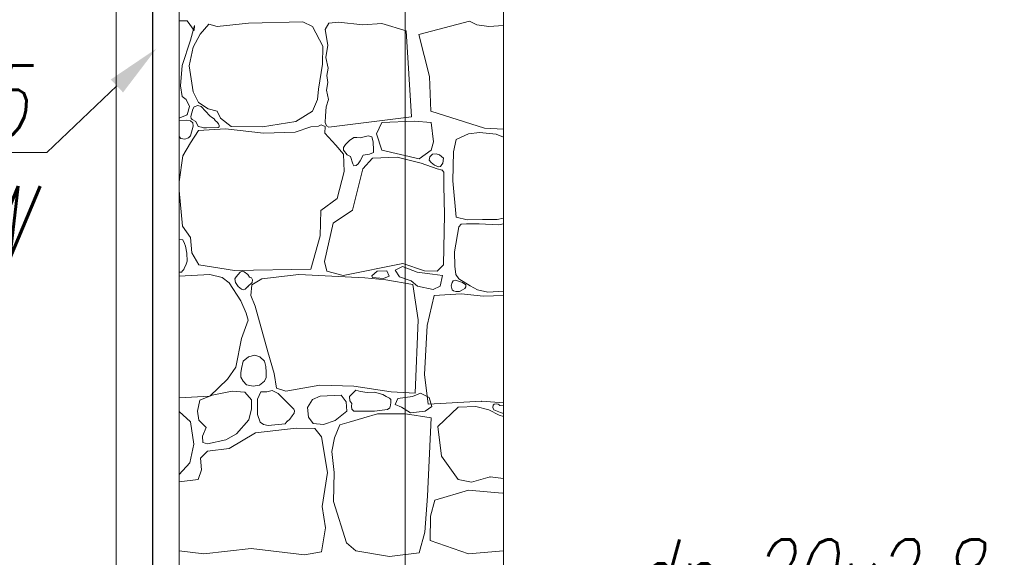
# Model space of a CAD drawing. Header units: millimetres. Extents: x -573548 to 674770, y -210017 to -47794.
# Tile 190 of 234: x 112327 to 115047, y -96566 to -95080. Entities that reach past the tile are written whole.
import ezdxf
from ezdxf import colors
from ezdxf.entities.mleader import LeaderData, LeaderLine
from ezdxf.enums import TextEntityAlignment as Align
from ezdxf.lldxf.tags import DXFTag
from ezdxf.math import Vec2, Vec3

# ---------------------------------------------------------------- set-up
doc = ezdxf.new("R2010")
doc.units = ezdxf.units.MM
for name, color, linetype, lineweight in [('A.02 RZUT PIWNICY_is$0$_HATCH_Nr_pióra__18', 8, 'Continuous', 9), ('A.02 RZUT PIWNICY_is$0$strop_Nr_pióra__1', 8, 'Continuous', 9), ('A.02 RZUT PIWNICY_is$0$Structural - Bearing_Nr_pióra__21', 8, 'Continuous', 9), ('A.02 RZUT PIWNICY_is$0$Structural - Grid', 8, 'Continuous', 9), ('A.02 RZUT PIWNICY_is$0$Structural - Grid_Nr_pióra__17', 8, 'Continuous', 9), ('GB - OPISY', 7, 'Continuous', 13), ('IS_Przyłącza_o.p._Powrót', 142, 'DASH', 18)]:
    doc.layers.add(name, color=color, linetype=linetype, lineweight=lineweight)
doc.layers.add('IS_Zasilanie', color=1, linetype='SOLID', lineweight=30, true_color=0xff0000)
doc.styles.add('A.02 RZUT PIWNICY_is$0$STYL_AUTOMATYCZNY_1', font='arial.ttf')
doc.styles.add('JOLA_S', font='romans.shx', dxfattribs={"width": 0.7, "oblique": 15})
tags = doc.linetypes.add('DASH', pattern=[15, 10, -5]).pattern_tags.tags
tags[6:7] = [DXFTag(74, 4), DXFTag(75, 0), DXFTag(340, '0'), DXFTag(46, 0.0), DXFTag(50, 0.0), DXFTag(44, 0.0), DXFTag(45, 0.0)]
tags[4:5] = [DXFTag(74, 4), DXFTag(75, 0), DXFTag(340, '0'), DXFTag(46, 0.0), DXFTag(50, 0.0), DXFTag(44, 0.0), DXFTag(45, 0.0)]
tags = doc.linetypes.add('SOLID', pattern=[10, 10, 0]).pattern_tags.tags
tags[6:7] = [DXFTag(74, 4), DXFTag(75, 0), DXFTag(340, '0'), DXFTag(46, 0.0), DXFTag(50, 0.0), DXFTag(44, 0.0), DXFTag(45, 0.0)]
tags[4:5] = [DXFTag(74, 4), DXFTag(75, 0), DXFTag(340, '0'), DXFTag(46, 0.0), DXFTag(50, 0.0), DXFTag(44, 0.0), DXFTag(45, 0.0)]

# ---------------------------------------------------------------- blocks, each defined once
blk = doc.blocks.new('*X48622')
at = {"layer": 'A.02 RZUT PIWNICY_is$0$_HATCH_Nr_pióra__18'}
for p, q in [((113359.4, -95083.5), (113337.3, -95083.2)), ((113379.6, -95109.5), (113359.4, -95083.5)), ((113678.9, -95085.6), (113529.4, -95089.3)), ((113706.5, -95098.8), (113678.9, -95085.6)), ((114000, -95120.8), (114139.9, -95084.3)), ((114139.9, -95084.3), (114160.1, -95093.8)), ((113368.9, -95136.3), (113380, -95096.3)), ((113380, -95096.3), (113379.6, -95109.5)), ((113420, -95092.6), (113396.1, -95119.8)), ((113442.3, -95098.8), (113420, -95092.6)), ((113529.4, -95089.3), (113442.3, -95098.8)), ((113735, -95153.3), (113706.5, -95098.8)), ((113751.5, -95089.7), (113741.5, -95107.2)), ((113741.5, -95107.2), (113748.2, -95150.6)), ((113777.5, -95087.1), (113751.5, -95089.7)), ((113844.8, -95094.2), (113777.5, -95087.1)), ((113897.7, -95090.1), (113844.8, -95094.2)), ((113965.2, -95110.3), (113897.7, -95090.1)), ((113979.6, -95348.1), (113965.2, -95110.3)), ((114160.1, -95093.8), (114193.4, -95098.8)), ((114193.4, -95098.8), (114233.3, -95095.6)), ((113346.2, -95206.5), (113368.9, -95136.3)), ((113396.1, -95119.8), (113376.3, -95155.7)), ((114029.5, -95236.5), (114000, -95120.8)), ((113376.3, -95155.7), (113365.1, -95207.3)), ((113733.8, -95202.8), (113735, -95153.3)), ((113748.2, -95150.6), (113742.7, -95184.8)), ((113742.7, -95184.8), (113749.4, -95214)), ((113341.2, -95263.1), (113346.2, -95206.5)), ((113365.1, -95207.3), (113376.7, -95279.6)), ((113723, -95271.7), (113733.8, -95202.8)), ((113749.4, -95214), (113746.1, -95234.2)), ((113746.1, -95234.2), (113748, -95254)), ((114033.3, -95333.2), (114029.5, -95236.5)), ((113345.7, -95292), (113341.2, -95263.1)), ((113719.7, -95300.6), (113723, -95271.7)), ((113748, -95254), (113744.4, -95274.7)), ((113744.4, -95274.7), (113750, -95300.1)), ((113357.3, -95301), (113345.7, -95292)), ((113366, -95320), (113357.3, -95301)), ((113376.7, -95279.6), (113390.7, -95308.5)), ((113706.5, -95332.8), (113719.7, -95300.6)), ((113750, -95300.1), (113744.2, -95320.7)), ((113359.4, -95342.7), (113366, -95320)), ((113375.6, -95327.1), (113370.4, -95347.7)), ((113379.3, -95320.9), (113375.6, -95327.1)), ((113389.4, -95317.3), (113379.3, -95320.9)), ((113398.1, -95320), (113389.4, -95317.3)), ((113390.7, -95308.5), (113417.6, -95326.2)), ((113422.4, -95345.5), (113398.1, -95320)), ((113417.6, -95326.2), (113442.3, -95332.8)), ((113744.2, -95320.7), (113742.4, -95346)), ((113337.3, -95351.1), (113340, -95351.4)), ((113356.8, -95357.5), (113337.3, -95359.5)), ((113340, -95351.4), (113359.4, -95342.7)), ((113369.3, -95359.7), (113356.8, -95357.5)), ((113370.4, -95347.7), (113370.7, -95352.7)), ((113370.7, -95352.7), (113373.9, -95355.6)), ((113373.9, -95355.6), (113384, -95361.7)), ((113427.5, -95349.3), (113422.4, -95345.5)), ((113434.7, -95353.9), (113427.5, -95349.3)), ((113437.2, -95358.5), (113434.7, -95353.9)), ((113442.4, -95362.9), (113437.2, -95358.5)), ((113442.3, -95332.8), (113451.8, -95352.2)), ((113451.8, -95352.2), (113481.1, -95374.9)), ((113660.3, -95361.3), (113706.5, -95332.8)), ((113742.4, -95346), (113741.5, -95363.7)), ((113751.5, -95376.6), (113979.6, -95348.1)), ((114181.6, -95379.8), (114033.3, -95333.2)), ((113375.3, -95365.3), (113369.3, -95359.7)), ((113369.3, -95400.9), (113376.8, -95374.3)), ((113390.7, -95386.1), (113369.3, -95420.4)), ((113376.8, -95374.3), (113375.3, -95365.3)), ((113384, -95361.7), (113390.5, -95375.1)), ((113390.5, -95375.1), (113399.8, -95377)), ((113465.9, -95382), (113390.7, -95386.1)), ((113399.8, -95377), (113405.4, -95379.3)), ((113405.4, -95379.3), (113413.6, -95378.8)), ((113413.6, -95378.8), (113445.9, -95377.9)), ((113446.1, -95368.2), (113442.4, -95362.9)), ((113445.9, -95377.9), (113448.3, -95375.9)), ((113448.2, -95372.7), (113446.1, -95368.2)), ((113448.3, -95375.9), (113448.2, -95372.7)), ((113570.7, -95393.9), (113465.9, -95382)), ((113481.1, -95374.9), (113567.8, -95375.8)), ((113567.8, -95375.8), (113660.3, -95361.3)), ((113701.2, -95376.2), (113657.8, -95391)), ((113722.9, -95374.7), (113701.2, -95376.2)), ((113730.3, -95370.9), (113722.9, -95374.7)), ((113740.9, -95375.4), (113730.3, -95370.9)), ((113740.4, -95393.9), (113740.9, -95375.4)), ((113741.5, -95363.7), (113744.4, -95373)), ((113744.4, -95373), (113751.5, -95376.6)), ((113897.7, -95363.7), (113883.3, -95395.3)), ((113986.6, -95360.3), (113897.7, -95363.7)), ((114033.9, -95363.7), (113986.6, -95360.3)), ((114040.6, -95417.3), (114033.9, -95363.7)), ((114233.3, -95382.4), (114181.6, -95379.8)), ((113337.3, -95402.6), (113342.6, -95408.7)), ((113342.6, -95408.7), (113353.4, -95409.8)), ((113353.4, -95409.8), (113363.5, -95406.6)), ((113363.5, -95406.6), (113369.3, -95400.9)), ((113657.8, -95391), (113570.7, -95393.9)), ((113770.9, -95426.5), (113740.4, -95393.9)), ((113820.6, -95406), (113808.5, -95413.6)), ((113828.4, -95405.9), (113820.6, -95406)), ((113837.8, -95406.7), (113828.4, -95405.9)), ((113860.2, -95400.9), (113837.8, -95406.7)), ((113869.5, -95404.1), (113860.2, -95400.9)), ((113873.2, -95418), (113869.5, -95404.1)), ((113883.3, -95395.3), (113897.7, -95440.4)), ((114102.8, -95411.3), (114095.6, -95444.8)), ((114136.7, -95395.4), (114102.8, -95411.3)), ((114167.1, -95391.9), (114136.7, -95395.4)), ((114213.4, -95396.4), (114167.1, -95391.9)), ((114233.3, -95404.7), (114213.4, -95396.4)), ((113369.3, -95420.4), (113347.8, -95456.7)), ((113791.6, -95451.7), (113770.9, -95426.5)), ((113797.3, -95424.8), (113791.5, -95433.4)), ((113791.5, -95433.4), (113791.6, -95440.4)), ((113791.6, -95440.4), (113801.4, -95453.1)), ((113808.5, -95413.6), (113797.3, -95424.8)), ((113874.7, -95440.7), (113873.2, -95418)), ((113897.7, -95440.4), (114000.8, -95464.9)), ((114000.8, -95464.9), (114033.9, -95440.4)), ((114033.9, -95440.4), (114040.6, -95417.3)), ((113347.8, -95456.7), (113337.3, -95528.3)), ((113793.2, -95500), (113791.6, -95451.7)), ((113801.4, -95453.1), (113811.4, -95458.1)), ((113811.4, -95458.1), (113817.6, -95478.6)), ((113838, -95470.4), (113846.1, -95454.8)), ((113871.6, -95462.5), (113845.2, -95492.2)), ((113846.1, -95454.8), (113863.8, -95451.8)), ((113863.8, -95451.8), (113874.3, -95447.5)), ((113940.2, -95460), (113871.6, -95462.5)), ((113874.3, -95447.5), (113874.7, -95440.7)), ((114006.2, -95476.9), (113940.2, -95460)), ((114028.7, -95468.3), (114030.4, -95458.6)), ((114030.4, -95458.6), (114037.7, -95451.9)), ((114037.7, -95451.9), (114047.7, -95450.7)), ((114047.7, -95450.7), (114056.9, -95453.9)), ((114056.9, -95453.9), (114068, -95462.4)), ((114068, -95462.4), (114066.1, -95476.6)), ((114095.6, -95444.8), (114094, -95525.7)), ((113845.2, -95492.2), (113816.3, -95606.9)), ((113817.6, -95478.6), (113819.8, -95484)), ((113819.8, -95484), (113826.4, -95483.2)), ((113826.4, -95483.2), (113832.1, -95478.7)), ((113832.1, -95478.7), (113838, -95470.4)), ((114050.8, -95492.2), (114006.2, -95476.9)), ((114033.9, -95474.6), (114028.7, -95468.3)), ((114043, -95482.4), (114033.9, -95474.6)), ((114054.2, -95486.3), (114043, -95482.4)), ((114064.2, -95495.9), (114050.8, -95492.2)), ((114059.2, -95485.7), (114054.2, -95486.3)), ((114061.8, -95482.9), (114059.2, -95485.7)), ((114066.1, -95476.6), (114061.8, -95482.9)), ((113774.6, -95573.9), (113793.2, -95500)), ((114068.4, -95501), (114064.2, -95495.9)), ((114068.6, -95505), (114068.4, -95501)), ((114069, -95538.8), (114068.6, -95505)), ((114070.6, -95618.5), (114069, -95538.8)), ((114094, -95525.7), (114102.8, -95626)), ((113337.3, -95551.9), (113347.4, -95650.7)), ((113728.8, -95607.8), (113774.6, -95573.9)), ((113727.2, -95677.5), (113728.8, -95607.8)), ((113816.3, -95606.9), (113762.7, -95642.8)), ((114068.1, -95757.6), (114070.6, -95618.5)), ((114102.8, -95626), (114133.2, -95632.8)), ((114215.8, -95632.1), (114233.3, -95628.9)), ((113347.4, -95650.7), (113368.9, -95682.5)), ((113762.7, -95642.8), (113739.1, -95748.1)), ((114110.6, -95652.2), (114098.6, -95721.9)), ((114116.9, -95645.2), (114110.6, -95652.2)), ((114131.9, -95644.7), (114116.9, -95645.2)), ((114166.7, -95644.1), (114131.9, -95644.7)), ((114133.2, -95632.8), (114175.6, -95632.3)), ((114219.7, -95647.5), (114166.7, -95644.1)), ((114175.6, -95632.3), (114215.8, -95632.1)), ((114233.3, -95644.5), (114219.7, -95647.5)), ((113368.9, -95682.5), (113373, -95724.2)), ((113701.2, -95770), (113727.2, -95677.5)), ((113337.8, -95687), (113337.3, -95687.1)), ((113348.1, -95688.4), (113337.8, -95687)), ((113352.3, -95698.6), (113348.1, -95688.4)), ((113355.3, -95706.3), (113352.3, -95698.6)), ((113358.8, -95725.1), (113355.3, -95706.3)), ((113359.8, -95747.3), (113358.8, -95725.1)), ((113373, -95724.2), (113392.4, -95758)), ((114098.6, -95721.9), (114099.1, -95761.6)), ((113350.3, -95770.1), (113352.3, -95764.6)), ((113352.3, -95764.6), (113356, -95758.2)), ((113356, -95758.2), (113359.8, -95747.3)), ((113392.4, -95758), (113491, -95773.3)), ((113739.1, -95748.1), (113745.3, -95774.9)), ((113790.7, -95787.3), (113955.9, -95754.3)), ((113954.3, -95762.2), (113934.2, -95772.5)), ((113995.6, -95777.9), (113954.3, -95762.2)), ((113955.9, -95754.3), (114015.3, -95774.1)), ((114050.8, -95774.9), (114068.1, -95757.6)), ((114099.1, -95761.6), (114102.4, -95784.8)), ((113337.3, -95777.6), (113344.5, -95777.5)), ((113422.4, -95784.8), (113337.3, -95789)), ((113344.5, -95777.5), (113347.3, -95774.1)), ((113347.3, -95774.1), (113350.3, -95770.1)), ((113456.8, -95792.3), (113422.4, -95784.8)), ((113475.8, -95807.1), (113456.8, -95792.3)), ((113491, -95773.3), (113701.2, -95770)), ((113495, -95791), (113491.5, -95796.4)), ((113501, -95784.8), (113495, -95791)), ((113506.5, -95777.8), (113501, -95784.8)), ((113511.8, -95775.5), (113506.5, -95777.8)), ((113517.1, -95776.6), (113511.8, -95775.5)), ((113527.8, -95784.8), (113517.1, -95776.6)), ((113532.4, -95791.4), (113527.8, -95784.8)), ((113537.3, -95793.9), (113532.4, -95791.4)), ((113540.4, -95799.2), (113537.3, -95793.9)), ((113668.1, -95784.8), (113566.2, -95796.8)), ((113850.2, -95793.9), (113668.1, -95784.8)), ((113745.3, -95774.9), (113790.7, -95787.3)), ((113908.4, -95799.3), (113850.2, -95793.9)), ((113869.5, -95787.7), (113884.7, -95775.4)), ((113871.9, -95793.1), (113869.5, -95787.7)), ((113901.9, -95795.6), (113871.9, -95793.1)), ((113884.7, -95775.4), (113911.2, -95774.5)), ((113918, -95789.2), (113901.9, -95795.6)), ((113911.2, -95774.5), (113918, -95789.2)), ((113934.2, -95772.5), (113946, -95791.1)), ((113946, -95791.1), (113978.9, -95801.9)), ((114037.8, -95783.8), (113995.6, -95777.9)), ((114015.3, -95774.1), (114050.8, -95774.9)), ((114065.2, -95786.7), (114037.8, -95783.8)), ((114058.9, -95816.7), (114065.2, -95786.7)), ((114102.4, -95784.8), (114110.6, -95796.3)), ((113508.4, -95857.1), (113475.8, -95807.1)), ((113491.5, -95796.4), (113493.3, -95806.8)), ((113493.3, -95806.8), (113501, -95817.9)), ((113501, -95817.9), (113510.3, -95825.2)), ((113523.3, -95821.6), (113527.8, -95817.9)), ((113527.8, -95817.9), (113539.6, -95806.4)), ((113538.5, -95813.3), (113535.6, -95842.6)), ((113566.2, -95796.8), (113538.5, -95813.3)), ((113539.6, -95806.4), (113540.4, -95799.2)), ((113983, -95812.4), (113908.4, -95799.3)), ((113978.9, -95801.9), (113996.1, -95816.7)), ((113998, -95909.5), (113983, -95812.4)), ((113996.1, -95816.7), (114039.2, -95825.5)), ((114039.2, -95825.5), (114058.9, -95816.7)), ((114091.5, -95806.5), (114088.7, -95815.7)), ((114088.7, -95815.7), (114091.5, -95826.7)), ((114094.3, -95801.5), (114091.5, -95806.5)), ((114101, -95800.3), (114094.3, -95801.5)), ((114120.5, -95806.5), (114101, -95800.3)), ((114110.6, -95796.3), (114141.2, -95815.5)), ((114129.9, -95812.6), (114120.5, -95806.5)), ((114126.6, -95823.2), (114129.4, -95818.6)), ((114129.4, -95818.6), (114129.9, -95812.6)), ((114141.2, -95815.5), (114161.6, -95826.7)), ((113510.3, -95825.2), (113515, -95826.6)), ((113515, -95826.6), (113519.9, -95825.1)), ((113519.9, -95825.1), (113523.3, -95821.6)), ((113535.6, -95842.6), (113547.4, -95871.9)), ((114041.8, -95842.2), (114022.4, -95925.1)), ((114116.5, -95837.6), (114041.8, -95842.2)), ((114091.5, -95826.7), (114095.5, -95829.7)), ((114095.5, -95829.7), (114102.2, -95831.2)), ((114102.2, -95831.2), (114112.1, -95831.7)), ((114112.1, -95831.7), (114120.5, -95826.7)), ((114178.7, -95844.6), (114116.5, -95837.6)), ((114120.5, -95826.7), (114126.6, -95823.2)), ((114161.6, -95826.7), (114190.1, -95833.4)), ((114233.3, -95842.8), (114178.7, -95844.6)), ((114190.1, -95833.4), (114233.3, -95830.9)), ((113522.8, -95890.9), (113508.4, -95857.1)), ((113547.4, -95871.9), (113583.1, -95998.3)), ((113528.6, -95910.8), (113522.8, -95890.9)), ((113509.6, -95961.5), (113528.6, -95910.8)), ((113990.1, -96112.2), (113998, -95909.5)), ((114022.4, -95925.1), (114015.9, -96060.8)), ((113493.9, -96040.8), (113509.6, -95961.5)), ((113546.4, -96007.6), (113529.4, -96012.4)), ((113560.2, -96011.7), (113546.4, -96007.6)), ((113583.1, -95998.3), (113600.4, -96057.7)), ((113514.8, -96024.4), (113510.1, -96043.9)), ((113529.4, -96012.4), (113514.8, -96024.4)), ((113573.5, -96024.4), (113560.2, -96011.7)), ((113577.3, -96038.7), (113573.5, -96024.4)), ((113577.8, -96054.3), (113577.3, -96038.7)), ((113471.6, -96074.2), (113493.9, -96040.8)), ((113508.2, -96055.9), (113508, -96068.4)), ((113510.1, -96043.9), (113508.2, -96055.9)), ((113577.9, -96069.3), (113577.8, -96054.3)), ((113600.4, -96057.7), (113606.2, -96098.6)), ((114015.9, -96060.8), (114025.9, -96142.5)), ((113422.4, -96120.5), (113471.6, -96074.2)), ((113508, -96068.4), (113514.8, -96079.6)), ((113514.8, -96079.6), (113523.5, -96089)), ((113523.5, -96089), (113542.1, -96093.5)), ((113542.1, -96093.5), (113559.8, -96090.1)), ((113559.8, -96090.1), (113573.5, -96079.6)), ((113573.5, -96079.6), (113577.9, -96069.3)), ((113632.2, -96107.2), (113726.3, -96089.9)), ((113726.3, -96089.9), (113820, -96093.2)), ((113820, -96093.2), (113923.7, -96108.9)), ((113337.3, -96124.9), (113422.4, -96120.5)), ((113429.1, -96118.4), (113394.9, -96132)), ((113484, -96106.8), (113429.1, -96118.4)), ((113519.1, -96109.7), (113484, -96106.8)), ((113537.7, -96131.2), (113519.1, -96109.7)), ((113563.7, -96108.5), (113554.4, -96129.1)), ((113579.9, -96109), (113563.7, -96108.5)), ((113594.3, -96105.3), (113579.9, -96109)), ((113611.6, -96113.8), (113594.3, -96105.3)), ((113606.2, -96098.6), (113632.2, -96107.2)), ((113654.5, -96156.8), (113611.6, -96113.8)), ((113785, -96118.4), (113727.2, -96120.9)), ((113798.6, -96136.1), (113785, -96118.4)), ((113820, -96110.1), (113808.5, -96122.1)), ((113826, -96104.5), (113820, -96110.1)), ((113839, -96107.5), (113826, -96104.5)), ((113856.8, -96110.5), (113839, -96107.5)), ((113877, -96110.1), (113856.8, -96110.5)), ((113899.9, -96116.2), (113877, -96110.1)), ((113909.7, -96121.6), (113899.9, -96116.2)), ((113923.7, -96108.9), (113990.1, -96112.2)), ((113982.4, -96121.6), (114004.1, -96112.6)), ((114004.1, -96112.6), (114028.2, -96124.6)), ((113394.9, -96132), (113388.6, -96161.9)), ((113537.3, -96156), (113537.7, -96131.2)), ((113554.4, -96129.1), (113553.8, -96171.6)), ((113705.7, -96129.9), (113691.9, -96152.3)), ((113727.2, -96120.9), (113705.7, -96129.9)), ((113800.9, -96162.1), (113798.6, -96136.1)), ((113808.5, -96122.1), (113809.5, -96133.9)), ((113809.5, -96133.9), (113814.3, -96140.9)), ((113814.3, -96140.9), (113814.1, -96148.1)), ((113919, -96126.2), (113909.7, -96121.6)), ((113922.5, -96130), (113919, -96126.2)), ((113919.8, -96153.3), (113921.7, -96145.2)), ((113921.7, -96145.2), (113922.6, -96138.6)), ((113922.6, -96138.6), (113922.5, -96130)), ((113934.3, -96143.9), (113942.1, -96127.6)), ((113951.7, -96151.1), (113934.3, -96143.9)), ((113942.1, -96127.6), (113982.4, -96121.6)), ((114025.9, -96142.5), (114173.7, -96135)), ((114028.2, -96124.6), (114036, -96149.3)), ((114173.7, -96135), (114233.3, -96139.5)), ((114205.4, -96145.9), (114204.3, -96152.4)), ((114208.3, -96142.5), (114205.4, -96145.9)), ((114214.3, -96141.9), (114208.3, -96142.5)), ((114218.6, -96142.8), (114214.3, -96141.9)), ((114221.9, -96144.3), (114218.6, -96142.8)), ((114223.6, -96146.3), (114221.9, -96144.3)), ((114233.3, -96147.1), (114223.6, -96146.3)), ((113369.3, -96191.5), (113337.3, -96162.7)), ((113388.6, -96161.9), (113392, -96186.9)), ((113530.1, -96186.6), (113537.3, -96156)), ((113553.8, -96171.6), (113561.3, -96192.5)), ((113650.3, -96175.2), (113655.1, -96168.2)), ((113656.1, -96161.1), (113654.5, -96156.8)), ((113655.1, -96168.2), (113656.1, -96161.1)), ((113691.9, -96152.3), (113694.6, -96179.1)), ((113768.9, -96187.7), (113800.9, -96162.1)), ((113814.1, -96148.1), (113815, -96156.6)), ((113815, -96156.6), (113820, -96162.1)), ((113820, -96162.1), (113877, -96162.1)), ((113885.7, -96169.2), (113847.7, -96180.7)), ((113877, -96162.1), (113913.3, -96157.7)), ((113924.1, -96169.2), (113885.7, -96169.2)), ((113913.3, -96157.7), (113919.8, -96153.3)), ((113962.5, -96169.2), (113924.1, -96169.2)), ((113977, -96166.8), (113951.7, -96151.1)), ((114033.4, -96180.9), (113962.5, -96169.2)), ((114017.3, -96161.9), (113977, -96166.8)), ((114036, -96149.3), (114017.3, -96161.9)), ((114108.2, -96151.6), (114052.7, -96204.4)), ((114156.8, -96148.9), (114108.2, -96151.6)), ((114193.1, -96158.7), (114156.8, -96148.9)), ((114221.7, -96173.4), (114193.1, -96158.7)), ((114204.3, -96152.4), (114207.1, -96158.7)), ((114207.1, -96158.7), (114225.1, -96166.2)), ((114233.3, -96177.4), (114221.7, -96173.4)), ((114225.1, -96166.2), (114233.3, -96168.9)), ((113377.9, -96253), (113369.3, -96191.5)), ((113392, -96186.9), (113412.6, -96207.1)), ((113496, -96224.5), (113530.1, -96186.6)), ((113561.3, -96192.5), (113570.9, -96199.5)), ((113570.9, -96199.5), (113583.9, -96201.8)), ((113583.9, -96201.8), (113630.2, -96197.4)), ((113630.2, -96197.4), (113636.5, -96190.3)), ((113636.4, -96190.6), (113643.4, -96184.4)), ((113643.4, -96184.4), (113650.3, -96175.2)), ((113694.6, -96179.1), (113707.8, -96196)), ((113707.8, -96196), (113736.2, -96198.9)), ((113736.2, -96198.9), (113768.9, -96187.7)), ((113782, -96200), (113766.9, -96235.8)), ((113807.7, -96192.3), (113782, -96200)), ((113847.7, -96180.7), (113807.7, -96192.3)), ((114024, -96397), (114033.4, -96180.9)), ((113412.6, -96207.1), (113402.3, -96231.5)), ((113466.3, -96241.4), (113496, -96224.5)), ((113548.4, -96222), (113476.2, -96265.8)), ((113660.7, -96209.6), (113548.4, -96222)), ((113712.3, -96210.4), (113660.7, -96209.6)), ((113731.3, -96233.4), (113712.3, -96210.4)), ((114052.7, -96204.4), (114062.5, -96286.2)), ((113366.8, -96305.4), (113377.9, -96253)), ((113402.3, -96231.5), (113402.7, -96248.8)), ((113402.7, -96248.8), (113415.9, -96252.5)), ((113415.9, -96252.5), (113466.3, -96241.4)), ((113747.4, -96331.8), (113731.3, -96233.4)), ((113766.9, -96235.8), (113759.4, -96273.5)), ((113415.9, -96272.8), (113396.5, -96292.6)), ((113476.2, -96265.8), (113415.9, -96272.8)), ((113759.4, -96273.5), (113765.9, -96331.5)), ((113337.3, -96337.4), (113366.8, -96305.4)), ((113396.5, -96292.6), (113399.4, -96324.8)), ((114062.5, -96286.2), (114108.2, -96351.6)), ((113399.4, -96324.8), (113389.9, -96350.8)), ((113732.9, -96425.9), (113747.4, -96331.8)), ((113765.9, -96331.5), (113764.3, -96412.3)), ((113389.9, -96350.8), (113337.3, -96358)), ((114108.2, -96351.6), (114145.2, -96358.6)), ((114145.2, -96358.6), (114196.7, -96343.9)), ((114196.7, -96343.9), (114233.3, -96348)), ((114136.9, -96380.9), (114044.4, -96408.6)), ((114230.3, -96388.8), (114136.9, -96380.9)), ((114233.3, -96387.9), (114230.3, -96388.8)), ((113764.3, -96412.3), (113800.2, -96526.6)), ((114016.2, -96497.2), (114024, -96397)), ((114044.4, -96408.6), (114031.9, -96452.7)), ((113741.6, -96485), (113732.9, -96425.9)), ((114031.9, -96452.7), (114031.1, -96519.9)), ((113731.3, -96551.4), (113741.6, -96485)), ((114000.6, -96554), (114016.2, -96497.2)), ((113800.2, -96526.6), (113825.8, -96548.1)), ((114031.1, -96519.9), (114136.9, -96556.8)), ((113337.3, -96548.1), (113406, -96556.8)), ((113406, -96556.8), (113536.5, -96541.9)), ((113536.5, -96541.9), (113684.2, -96559.7)), ((113684.2, -96559.7), (113731.3, -96551.4)), ((113825.8, -96548.1), (113919.1, -96563.8)), ((113919.1, -96563.8), (114000.6, -96554)), ((114136.9, -96556.8), (114233.3, -96548.4))]:
    blk.add_line(p, q, dxfattribs=at)
for p in [(113359.4, -95342.7), (114064.2, -95495.9), (113527.8, -95817.9), (114173.7, -96135), (114196.7, -96343.9)]:
    blk.add_point(p, dxfattribs=at)
blk = doc.blocks.new('A.02 RZUT PIWNICY_is$0$Wypełnienie_14_1')
at = {"layer": 'A.02 RZUT PIWNICY_is$0$_HATCH_Nr_pióra__18'}
blk.add_blockref('*X48622', (0, 0), dxfattribs=at)
blk = doc.blocks.new('A.02 RZUT PIWNICY_is$0$Standardowy znacznik osi')
at = {"layer": 'A.02 RZUT PIWNICY_is$0$Structural - Grid_Nr_pióra__17'}
blk.add_line((1000, 0), (17855.4, 0), dxfattribs=at)
at = {"layer": 'A.02 RZUT PIWNICY_is$0$Structural - Grid_Nr_pióra__17', "style": 'A.02 RZUT PIWNICY_is$0$STYL_AUTOMATYCZNY_1'}
for tag, p in [('AC_MarkerText_1_0', (5, -80)), ('AC_MarkerText_1_1', (19360.4, -80))]:
    blk.add_attdef(tag, text='', height=350, rotation=270, dxfattribs=at).set_placement(p, align=Align.TOP_CENTER)
blk = doc.blocks.new('A.02 RZUT PIWNICY_is')
at = {"layer": 'A.02 RZUT PIWNICY_is$0$strop_Nr_pióra__1'}
blk.add_arc((115234.7, -95858.1), 2678.4, 135.1087, 224.8735, dxfattribs=at)
at = {"layer": 'A.02 RZUT PIWNICY_is$0$Structural - Bearing_Nr_pióra__21'}
blk.add_line((113337.3, -97747.8), (113337.3, -93967.8), dxfattribs=at)
blk.add_lwpolyline([(117621.8, -93967.8), (114233.3, -93967.8), (114233.3, -104498.1), (117621.8, -104498.1)], close=True, dxfattribs=at)
at = {"layer": 'A.02 RZUT PIWNICY_is$0$_HATCH_Nr_pióra__18'}
blk.add_blockref('A.02 RZUT PIWNICY_is$0$Wypełnienie_14_1', (0, 0), dxfattribs=at)
at = {"layer": 'A.02 RZUT PIWNICY_is$0$Structural - Grid', "zscale": 1000, "rotation": 90}
blk.add_blockref('A.02 RZUT PIWNICY_is$0$Standardowy znacznik osi', (113962.3, -108395.1), dxfattribs=at)

msp = doc.modelspace()

# ---------------------------------------------------------------- linework, layer by layer
at = {"layer": 'IS_Przyłącza_o.p._Powrót', "ltscale": 30}
msp.add_lwpolyline([(112593.6, -94190), (112593.6, -99573.2)], dxfattribs=at)
at = {"layer": 'IS_Zasilanie', "ltscale": 10}
msp.add_lwpolyline([(112693.6, -94090), (112693.6, -99566.2)], dxfattribs=at)

# ---------------------------------------------------------------- block references
at = {"ltscale": 10}
msp.add_blockref('A.02 RZUT PIWNICY_is', (-570.2, 0), dxfattribs=at)

# ---------------------------------------------------------------- leaders
at = {"layer": 'GB - OPISY'}
ml = msp.add_multileader_mtext('Standard', dxfattribs=at)
ml.set_content('dn 25x3,5\\P7594 W', color=256, style='JOLA_S')
ml.set_leader_properties(color=256, linetype='ByLayer', lineweight=-1)
ml.build(insert=Vec2(0, 0))
ml.multileader.update_dxf_attribs({"text_left_attachment_type": 6, "text_right_attachment_type": 6, "dogleg_length": 30, "arrow_head_size": 150})
ctx = ml.context
ctx.base_point, ctx.char_height, ctx.arrow_head_size, ctx.landing_gap_size, ctx.plane_origin, ctx.plane_x_axis = Vec3(111412.3, -95446.7), 200, 150, 30, Vec3(122241, -88014.7), Vec3(-1, 0)
ctx.left_attachment, ctx.right_attachment, ctx.text_align_type, ctx.attachment_type = 6, 6, 2, 2
notes = []
notes.append((ctx, [(0, (1, 1, 0), (112401.6, -95446.7), (-1, 0), 30, [(0, [(112704.5, -95160)], 256, [])])]))
ctx.mtext.insert, ctx.mtext.alignment, ctx.mtext.flow_direction = Vec3(112341.6, -95206.7), 3, 5
ml = msp.add_multileader_mtext('Standard', dxfattribs=at)
ml.set_content('dn 20x2,8\\P919 W', color=256, style='JOLA_S')
ml.set_leader_properties(color=256, linetype='ByLayer', lineweight=-1)
ml.build(insert=Vec2(0, 0))
ml.multileader.update_dxf_attribs({"text_left_attachment_type": 6, "text_right_attachment_type": 6, "dogleg_length": 30, "arrow_head_size": 150})
ctx = ml.context
ctx.base_point, ctx.char_height, ctx.arrow_head_size, ctx.landing_gap_size, ctx.plane_origin, ctx.plane_x_axis = Vec3(113850, -96756.7), 200, 150, 30, Vec3(124872, -89324.7), Vec3(-1, 0)
ctx.left_attachment, ctx.right_attachment, ctx.text_align_type, ctx.attachment_type = 6, 6, 2, 2
notes.append((ctx, [(0, (1, 1, 0), (113820, -96756.7), (1, 0), 30, [(0, [(113179.4, -97371)], 256, [])])]))
ctx.mtext.insert, ctx.mtext.alignment, ctx.mtext.flow_direction = Vec3(114971.6, -96516.7), 3, 5
for ctx, leaders in notes:
    for number, flags, end, landing, length, lines in leaders:
        leader = LeaderData()
        leader.index, (leader.has_last_leader_line, leader.has_dogleg_vector, leader.attachment_direction) = number, flags
        leader.last_leader_point, leader.dogleg_vector, leader.dogleg_length = Vec3(end), Vec3(landing), length
        for number, points, colour, breaks in lines:
            line = LeaderLine()
            line.index, line.vertices, line.color, line.breaks = number, Vec3.list(points), colors.encode_raw_color(colour), breaks
            leader.lines.append(line)
        ctx.leaders.append(leader)

doc.saveas('drawing.dxf')
